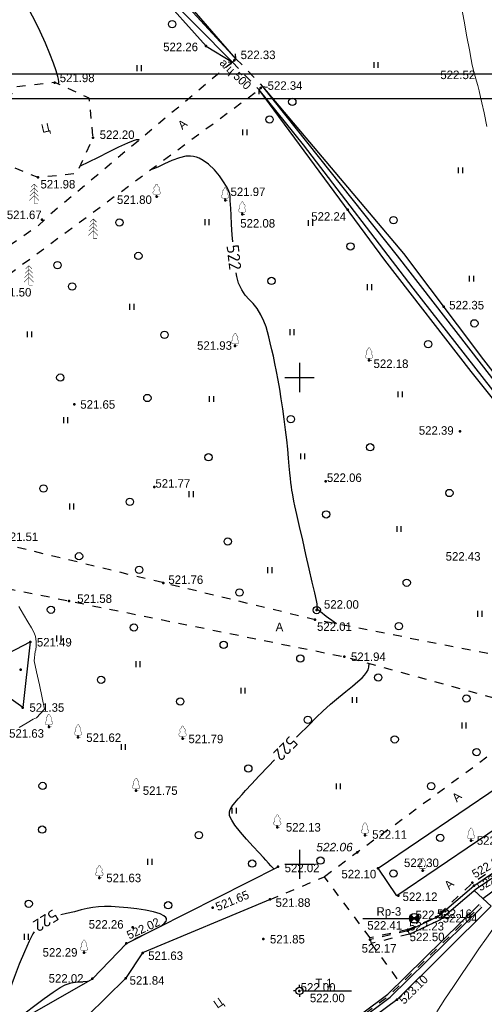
# Model space of a CAD drawing. Header units: millimetres. Extents: x 767170 to 66149698, y -983507 to 2493658.
# Tile 226 of 256: x 2938358 to 2986065, y -574115 to -472994. Entities that reach past the tile are written whole.
import ezdxf

# ---------------------------------------------------------------- set-up
doc = ezdxf.new("R2010")
doc.units = ezdxf.units.MM
doc.linetypes.add('Д_ТРОТ_ТРУБА', pattern=[3, 1.5, -1.5])
doc.linetypes.add('ДОРОГИ_СТРОЯЩ', pattern=[9, 8, -1])
for name, color, linetype in [('(001) Сетка', 92, 'Continuous'), ('(003) Пункты', 7, 'Continuous'), ('(004) Точки рельефа', 7, 'Continuous'), ('(004a) Точки рельефа (отк.)', 7, 'Continuous'), ('(007) Здания', 7, 'Continuous'), ('(017) Канализация', 33, 'KANALIS_K_1'), ('(022) Возд. Линии', 7, 'Continuous'), ('(025) Дорога', 7, 'Continuous'), ('(027) Гидрография', 7, 'Continuous'), ('(028) Гидротехн.', 7, 'Continuous'), ('(031) Горизонтали', 42, 'Continuous'), ('(035) Откосы', 7, 'Continuous'), ('(036) Растительность', 7, 'Continuous'), ('(038) Деревья', 7, 'Continuous'), ('C-TOPO-MAJR', 9, 'Continuous')]:
    doc.layers.add(name, color=color, linetype=linetype)
doc.layers.add('(032) Горизонтали утолщенные', color=32, linetype='Continuous', lineweight=30)
doc.styles.add('BM-431', font='txt')
doc.styles.add('D-431', font='txt')
doc.styles.add('S', font='txtwr', dxfattribs={"oblique": 15})
doc.styles.get("Standard").update_dxf_attribs({"font": 'isocpeui.ttf'})
doc.styles.add('СПДС', font='isocpeur.ttf')
doc.linetypes.add('KANALIS_K_1', pattern='A,1,[">",Standard,S=1.8,R=0,X=-0.9,Y=-0.9],3,-1,["К",Standard,S=1.8,R=0,X=-0.9,Y=-0.9],-1,10', length=16)
doc.linetypes.add('ОТКОСЫ_НЕУКР', pattern='A,0.5,["|",Standard,S=1.2,R=0,X=0,Y=-1.2],1,["|",Standard,S=0.5,R=0,X=0,Y=-0.5],0.5', length=2)
doc.linetypes.add('ОТКОСЫ_НЕУКР1', pattern='A,0.5,["|",Standard,S=-1.2,R=0,X=0,Y=1.2],1,["|",Standard,S=-0.5,R=0,X=0,Y=0.5],0.5', length=2)
doc.linetypes.add('ОТКОСЫ_УКРЕП', pattern='A,0.5,["|",Standard,S=1.2,R=0,X=0,Y=-1.2],0.8,[".",Standard,S=1,R=0.1,X=0.1,Y=-1.2],0.1,["|",Standard,S=0.5,R=0,X=0,Y=-0.5],0', length=1.4)
doc.linetypes.add('ПОДПОРНАЯ СТЕНКА', pattern='A,2,["V",Standard,S=1.2,R=0,X=0,Y=-1.2],0.2,["V",Standard,S=0.8,R=0,X=0,Y=-0.8],0.25,["V",Standard,S=0.3,R=0,X=0,Y=-0.3],0.25', length=2.7)

# ---------------------------------------------------------------- blocks, each defined once
blk = doc.blocks.new('d')
at = {"layer": '(038) Деревья'}
blk.add_ellipse((0, 0), major_axis=(0.265, 0.265), ratio=1, start_param=5.497787, end_param=11.780972, dxfattribs=at)
blk = doc.blocks.new('ell')
at = {"const_width": 0.05}
for points in [[(0, 2), (-0.33, 1.67)], [(0, 0), (0, 2)], [(0, 2), (0.33, 1.67)], [(0, 1.2), (-0.44, 0.76)], [(0, 1.6), (-0.39, 1.21)], [(0, 1.6), (0.39, 1.21)], [(0, 1.2), (0.44, 0.76)], [(0, 0.8), (-0.5, 0.3)], [(0, 0.8), (0.5, 0.3)], [(0, 0), (0.38, 0)]]:
    blk.add_lwpolyline(points, dxfattribs=at)
blk = doc.blocks.new('I04010')
for p, q in [((-0.412273, 0.007146), (-0.412273, 1.207146)), ((0.387727, 1.207146), (0.387727, 0.007146))]:
    blk.add_line(p, q)
blk = doc.blocks.new('Setka')
at = {"layer": '(001) Сетка'}
for p, q in [((0, 1.5), (0, -1.5)), ((-1.5, 0), (1.5, 0))]:
    blk.add_line(p, q, dxfattribs=at)
blk = doc.blocks.new('karagach-flat-19-flat-1')
at = {"layer": '(038) Деревья', "const_width": 0.0375}
for points in [[(-0.21, 1.01, 0.430853), (-0.26, 0.75, 0.548276)], [(-0.21, 1.01, 0.181567), (-0.12, 1.16, 0.303004)], [(0, 1.31, 0.246034), (-0.12, 1.16, 0.489079)], [(0, 1.31, -0.246034), (0.12, 1.16, -0.489079)], [(0.21, 1.01, -0.181567), (0.12, 1.16, -0.303004)], [(0.21, 1.01, -0.430853), (0.26, 0.75, -0.548276)], [(-0.31, 0.56, 0.626949), (-0.22, 0.21, 0.702465)], [(-0.31, 0.56, 0.383603), (-0.26, 0.75, 0.352912)], [(0.31, 0.56, -0.626949), (0.22, 0.21, -0.702465)], [(0.31, 0.56, -0.383603), (0.26, 0.75, -0.352912)]]:
    blk.add_lwpolyline(points, format="xyb", dxfattribs=at)
for points in [[(0, 0.21), (-0.22, 0.21)], [(0, 0), (0, 0.21)], [(0, 0.21), (0.22, 0.21)], [(0, 0), (0.28, 0)]]:
    blk.add_lwpolyline(points, dxfattribs=at)
at = {"layer": '(038) Деревья'}
blk.add_lwpolyline([(0, 0), (0, 0.21)], dxfattribs=at)
blk = doc.blocks.new('karagach-flat-9-flat-1-flat-1')
at = {"layer": '(038) Деревья', "const_width": 0.0375}
for points in [[(-0.21, 1.01, 0.430853), (-0.26, 0.75, 0.548276)], [(-0.21, 1.01, 0.181567), (-0.12, 1.16, 0.303004)], [(0, 1.31, 0.246034), (-0.12, 1.16, 0.489079)], [(0, 1.31, -0.246034), (0.12, 1.16, -0.489079)], [(0.21, 1.01, -0.181567), (0.12, 1.16, -0.303004)], [(0.21, 1.01, -0.430853), (0.26, 0.75, -0.548276)], [(-0.31, 0.56, 0.626949), (-0.22, 0.21, 0.702465)], [(-0.31, 0.56, 0.383603), (-0.26, 0.75, 0.352912)], [(0.31, 0.56, -0.626949), (0.22, 0.21, -0.702465)], [(0.31, 0.56, -0.383603), (0.26, 0.75, -0.352912)]]:
    blk.add_lwpolyline(points, format="xyb", dxfattribs=at)
for points in [[(0, 0.21), (-0.22, 0.21)], [(0, 0), (0, 0.21)], [(0, 0.21), (0.22, 0.21)], [(0, 0), (0.28, 0)]]:
    blk.add_lwpolyline(points, dxfattribs=at)
at = {"layer": '(038) Деревья'}
blk.add_lwpolyline([(0, 0), (0, 0.21)], dxfattribs=at)
blk = doc.blocks.new('ell-flat-19-flat-1')
at = {"layer": '(038) Деревья', "const_width": 0.05}
for points in [[(0, 2), (-0.33, 1.67)], [(0, 0), (0, 2)], [(0, 2), (0.33, 1.67)], [(0, 1.2), (-0.44, 0.76)], [(0, 1.6), (-0.39, 1.21)], [(0, 1.6), (0.39, 1.21)], [(0, 1.2), (0.44, 0.76)], [(0, 0.8), (-0.5, 0.3)], [(0, 0.8), (0.5, 0.3)], [(0, 0), (0.38, 0)]]:
    blk.add_lwpolyline(points, dxfattribs=at)
blk = doc.blocks.new('karagach-flat-8-flat-1')
at = {"layer": '(038) Деревья', "const_width": 0.0375}
for points in [[(-0.21, 1.01, 0.430853), (-0.26, 0.75, 0.548276)], [(-0.21, 1.01, 0.181567), (-0.12, 1.16, 0.303004)], [(0, 1.31, 0.246034), (-0.12, 1.16, 0.489079)], [(0, 1.31, -0.246034), (0.12, 1.16, -0.489079)], [(0.21, 1.01, -0.181567), (0.12, 1.16, -0.303004)], [(0.21, 1.01, -0.430853), (0.26, 0.75, -0.548276)], [(-0.31, 0.56, 0.626949), (-0.22, 0.21, 0.702465)], [(-0.31, 0.56, 0.383603), (-0.26, 0.75, 0.352912)], [(0.31, 0.56, -0.626949), (0.22, 0.21, -0.702465)], [(0.31, 0.56, -0.383603), (0.26, 0.75, -0.352912)]]:
    blk.add_lwpolyline(points, format="xyb", dxfattribs=at)
for points in [[(0, 0.21), (-0.22, 0.21)], [(0, 0), (0, 0.21)], [(0, 0.21), (0.22, 0.21)], [(0, 0), (0.28, 0)]]:
    blk.add_lwpolyline(points, dxfattribs=at)
at = {"layer": '(038) Деревья'}
blk.add_lwpolyline([(0, 0), (0, 0.21)], dxfattribs=at)
blk = doc.blocks.new('karagach-flat-7-flat-1')
at = {"layer": '(038) Деревья', "const_width": 0.0375}
for points in [[(-0.21, 1.01, 0.430853), (-0.26, 0.75, 0.548276)], [(-0.21, 1.01, 0.181567), (-0.12, 1.16, 0.303004)], [(0, 1.31, 0.246034), (-0.12, 1.16, 0.489079)], [(0, 1.31, -0.246034), (0.12, 1.16, -0.489079)], [(0.21, 1.01, -0.181567), (0.12, 1.16, -0.303004)], [(0.21, 1.01, -0.430853), (0.26, 0.75, -0.548276)], [(-0.31, 0.56, 0.626949), (-0.22, 0.21, 0.702465)], [(-0.31, 0.56, 0.383603), (-0.26, 0.75, 0.352912)], [(0.31, 0.56, -0.626949), (0.22, 0.21, -0.702465)], [(0.31, 0.56, -0.383603), (0.26, 0.75, -0.352912)]]:
    blk.add_lwpolyline(points, format="xyb", dxfattribs=at)
for points in [[(0, 0.21), (-0.22, 0.21)], [(0, 0), (0, 0.21)], [(0, 0.21), (0.22, 0.21)], [(0, 0), (0.28, 0)]]:
    blk.add_lwpolyline(points, dxfattribs=at)
at = {"layer": '(038) Деревья'}
blk.add_lwpolyline([(0, 0), (0, 0.21)], dxfattribs=at)
blk = doc.blocks.new('karagach-flat-6-flat-1')
at = {"layer": '(038) Деревья', "const_width": 0.0375}
for points in [[(-0.21, 1.01, 0.430853), (-0.26, 0.75, 0.548276)], [(-0.21, 1.01, 0.181567), (-0.12, 1.16, 0.303004)], [(0, 1.31, 0.246034), (-0.12, 1.16, 0.489079)], [(0, 1.31, -0.246034), (0.12, 1.16, -0.489079)], [(0.21, 1.01, -0.181567), (0.12, 1.16, -0.303004)], [(0.21, 1.01, -0.430853), (0.26, 0.75, -0.548276)], [(-0.31, 0.56, 0.626949), (-0.22, 0.21, 0.702465)], [(-0.31, 0.56, 0.383603), (-0.26, 0.75, 0.352912)], [(0.31, 0.56, -0.626949), (0.22, 0.21, -0.702465)], [(0.31, 0.56, -0.383603), (0.26, 0.75, -0.352912)]]:
    blk.add_lwpolyline(points, format="xyb", dxfattribs=at)
for points in [[(0, 0.21), (-0.22, 0.21)], [(0, 0), (0, 0.21)], [(0, 0.21), (0.22, 0.21)], [(0, 0), (0.28, 0)]]:
    blk.add_lwpolyline(points, dxfattribs=at)
at = {"layer": '(038) Деревья'}
blk.add_lwpolyline([(0, 0), (0, 0.21)], dxfattribs=at)
blk = doc.blocks.new('karagach-flat-25-flat-1')
at = {"layer": '(038) Деревья', "const_width": 0.0375}
for points in [[(-0.21, 1.01, 0.430853), (-0.26, 0.75, 0.548276)], [(-0.21, 1.01, 0.181567), (-0.12, 1.16, 0.303004)], [(0, 1.31, 0.246034), (-0.12, 1.16, 0.489079)], [(0, 1.31, -0.246034), (0.12, 1.16, -0.489079)], [(0.21, 1.01, -0.181567), (0.12, 1.16, -0.303004)], [(0.21, 1.01, -0.430853), (0.26, 0.75, -0.548276)], [(-0.31, 0.56, 0.626949), (-0.22, 0.21, 0.702465)], [(-0.31, 0.56, 0.383603), (-0.26, 0.75, 0.352912)], [(0.31, 0.56, -0.626949), (0.22, 0.21, -0.702465)], [(0.31, 0.56, -0.383603), (0.26, 0.75, -0.352912)]]:
    blk.add_lwpolyline(points, format="xyb", dxfattribs=at)
for points in [[(0, 0.21), (-0.22, 0.21)], [(0, 0), (0, 0.21)], [(0, 0.21), (0.22, 0.21)], [(0, 0), (0.28, 0)]]:
    blk.add_lwpolyline(points, dxfattribs=at)
at = {"layer": '(038) Деревья'}
blk.add_lwpolyline([(0, 0), (0, 0.21)], dxfattribs=at)
blk = doc.blocks.new('karagach-flat-24-flat-1')
at = {"layer": '(038) Деревья', "const_width": 0.0375}
for points in [[(-0.21, 1.01, 0.430853), (-0.26, 0.75, 0.548276)], [(-0.21, 1.01, 0.181567), (-0.12, 1.16, 0.303004)], [(0, 1.31, 0.246034), (-0.12, 1.16, 0.489079)], [(0, 1.31, -0.246034), (0.12, 1.16, -0.489079)], [(0.21, 1.01, -0.181567), (0.12, 1.16, -0.303004)], [(0.21, 1.01, -0.430853), (0.26, 0.75, -0.548276)], [(-0.31, 0.56, 0.626949), (-0.22, 0.21, 0.702465)], [(-0.31, 0.56, 0.383603), (-0.26, 0.75, 0.352912)], [(0.31, 0.56, -0.626949), (0.22, 0.21, -0.702465)], [(0.31, 0.56, -0.383603), (0.26, 0.75, -0.352912)]]:
    blk.add_lwpolyline(points, format="xyb", dxfattribs=at)
for points in [[(0, 0.21), (-0.22, 0.21)], [(0, 0), (0, 0.21)], [(0, 0.21), (0.22, 0.21)], [(0, 0), (0.28, 0)]]:
    blk.add_lwpolyline(points, dxfattribs=at)
at = {"layer": '(038) Деревья'}
blk.add_lwpolyline([(0, 0), (0, 0.21)], dxfattribs=at)
blk = doc.blocks.new('karagach-flat-23-flat-1')
at = {"layer": '(038) Деревья', "const_width": 0.0375}
for points in [[(-0.21, 1.01, 0.430853), (-0.26, 0.75, 0.548276)], [(-0.21, 1.01, 0.181567), (-0.12, 1.16, 0.303004)], [(0, 1.31, 0.246034), (-0.12, 1.16, 0.489079)], [(0, 1.31, -0.246034), (0.12, 1.16, -0.489079)], [(0.21, 1.01, -0.181567), (0.12, 1.16, -0.303004)], [(0.21, 1.01, -0.430853), (0.26, 0.75, -0.548276)], [(-0.31, 0.56, 0.626949), (-0.22, 0.21, 0.702465)], [(-0.31, 0.56, 0.383603), (-0.26, 0.75, 0.352912)], [(0.31, 0.56, -0.626949), (0.22, 0.21, -0.702465)], [(0.31, 0.56, -0.383603), (0.26, 0.75, -0.352912)]]:
    blk.add_lwpolyline(points, format="xyb", dxfattribs=at)
for points in [[(0, 0.21), (-0.22, 0.21)], [(0, 0), (0, 0.21)], [(0, 0.21), (0.22, 0.21)], [(0, 0), (0.28, 0)]]:
    blk.add_lwpolyline(points, dxfattribs=at)
at = {"layer": '(038) Деревья'}
blk.add_lwpolyline([(0, 0), (0, 0.21)], dxfattribs=at)
blk = doc.blocks.new('karagach-flat-22-flat-1')
at = {"layer": '(038) Деревья', "const_width": 0.0375}
for points in [[(-0.21, 1.01, 0.430853), (-0.26, 0.75, 0.548276)], [(-0.21, 1.01, 0.181567), (-0.12, 1.16, 0.303004)], [(0, 1.31, 0.246034), (-0.12, 1.16, 0.489079)], [(0, 1.31, -0.246034), (0.12, 1.16, -0.489079)], [(0.21, 1.01, -0.181567), (0.12, 1.16, -0.303004)], [(0.21, 1.01, -0.430853), (0.26, 0.75, -0.548276)], [(-0.31, 0.56, 0.626949), (-0.22, 0.21, 0.702465)], [(-0.31, 0.56, 0.383603), (-0.26, 0.75, 0.352912)], [(0.31, 0.56, -0.626949), (0.22, 0.21, -0.702465)], [(0.31, 0.56, -0.383603), (0.26, 0.75, -0.352912)]]:
    blk.add_lwpolyline(points, format="xyb", dxfattribs=at)
for points in [[(0, 0.21), (-0.22, 0.21)], [(0, 0), (0, 0.21)], [(0, 0.21), (0.22, 0.21)], [(0, 0), (0.28, 0)]]:
    blk.add_lwpolyline(points, dxfattribs=at)
at = {"layer": '(038) Деревья'}
blk.add_lwpolyline([(0, 0), (0, 0.21)], dxfattribs=at)
blk = doc.blocks.new('karagach-flat-32')
at = {"layer": '(038) Деревья', "const_width": 0.0375}
for points in [[(-0.21, 1.01, 0.430853), (-0.26, 0.75, 0.548276)], [(-0.21, 1.01, 0.181567), (-0.12, 1.16, 0.303004)], [(0, 1.31, 0.246034), (-0.12, 1.16, 0.489079)], [(0, 1.31, -0.246034), (0.12, 1.16, -0.489079)], [(0.21, 1.01, -0.181567), (0.12, 1.16, -0.303004)], [(0.21, 1.01, -0.430853), (0.26, 0.75, -0.548276)], [(-0.31, 0.56, 0.626949), (-0.22, 0.21, 0.702465)], [(-0.31, 0.56, 0.383603), (-0.26, 0.75, 0.352912)], [(0.31, 0.56, -0.626949), (0.22, 0.21, -0.702465)], [(0.31, 0.56, -0.383603), (0.26, 0.75, -0.352912)]]:
    blk.add_lwpolyline(points, format="xyb", dxfattribs=at)
for points in [[(0, 0.21), (-0.22, 0.21)], [(0, 0), (0, 0.21)], [(0, 0.21), (0.22, 0.21)], [(0, 0), (0.28, 0)]]:
    blk.add_lwpolyline(points, dxfattribs=at)
at = {"layer": '(038) Деревья'}
blk.add_lwpolyline([(0, 0), (0, 0.21)], dxfattribs=at)
blk = doc.blocks.new('karagach-flat-34')
at = {"layer": '(038) Деревья', "const_width": 0.0375}
for points in [[(-0.21, 1.01, 0.430853), (-0.26, 0.75, 0.548276)], [(-0.21, 1.01, 0.181567), (-0.12, 1.16, 0.303004)], [(0, 1.31, 0.246034), (-0.12, 1.16, 0.489079)], [(0, 1.31, -0.246034), (0.12, 1.16, -0.489079)], [(0.21, 1.01, -0.181567), (0.12, 1.16, -0.303004)], [(0.21, 1.01, -0.430853), (0.26, 0.75, -0.548276)], [(-0.31, 0.56, 0.626949), (-0.22, 0.21, 0.702465)], [(-0.31, 0.56, 0.383603), (-0.26, 0.75, 0.352912)], [(0.31, 0.56, -0.626949), (0.22, 0.21, -0.702465)], [(0.31, 0.56, -0.383603), (0.26, 0.75, -0.352912)]]:
    blk.add_lwpolyline(points, format="xyb", dxfattribs=at)
for points in [[(0, 0.21), (-0.22, 0.21)], [(0, 0), (0, 0.21)], [(0, 0.21), (0.22, 0.21)], [(0, 0), (0.28, 0)]]:
    blk.add_lwpolyline(points, dxfattribs=at)
at = {"layer": '(038) Деревья'}
blk.add_lwpolyline([(0, 0), (0, 0.21)], dxfattribs=at)
blk = doc.blocks.new('karagach-flat-36')
at = {"layer": '(038) Деревья', "const_width": 0.0375}
for points in [[(-0.21, 1.01, 0.430853), (-0.26, 0.75, 0.548276)], [(-0.21, 1.01, 0.181567), (-0.12, 1.16, 0.303004)], [(0, 1.31, 0.246034), (-0.12, 1.16, 0.489079)], [(0, 1.31, -0.246034), (0.12, 1.16, -0.489079)], [(0.21, 1.01, -0.181567), (0.12, 1.16, -0.303004)], [(0.21, 1.01, -0.430853), (0.26, 0.75, -0.548276)], [(-0.31, 0.56, 0.626949), (-0.22, 0.21, 0.702465)], [(-0.31, 0.56, 0.383603), (-0.26, 0.75, 0.352912)], [(0.31, 0.56, -0.626949), (0.22, 0.21, -0.702465)], [(0.31, 0.56, -0.383603), (0.26, 0.75, -0.352912)]]:
    blk.add_lwpolyline(points, format="xyb", dxfattribs=at)
for points in [[(0, 0.21), (-0.22, 0.21)], [(0, 0), (0, 0.21)], [(0, 0.21), (0.22, 0.21)], [(0, 0), (0.28, 0)]]:
    blk.add_lwpolyline(points, dxfattribs=at)
at = {"layer": '(038) Деревья'}
blk.add_lwpolyline([(0, 0), (0, 0.21)], dxfattribs=at)
blk = doc.blocks.new('karagach-flat-37')
at = {"layer": '(038) Деревья', "const_width": 0.0375}
for points in [[(-0.21, 1.01, 0.430853), (-0.26, 0.75, 0.548276)], [(-0.21, 1.01, 0.181567), (-0.12, 1.16, 0.303004)], [(0, 1.31, 0.246034), (-0.12, 1.16, 0.489079)], [(0, 1.31, -0.246034), (0.12, 1.16, -0.489079)], [(0.21, 1.01, -0.181567), (0.12, 1.16, -0.303004)], [(0.21, 1.01, -0.430853), (0.26, 0.75, -0.548276)], [(-0.31, 0.56, 0.626949), (-0.22, 0.21, 0.702465)], [(-0.31, 0.56, 0.383603), (-0.26, 0.75, 0.352912)], [(0.31, 0.56, -0.626949), (0.22, 0.21, -0.702465)], [(0.31, 0.56, -0.383603), (0.26, 0.75, -0.352912)]]:
    blk.add_lwpolyline(points, format="xyb", dxfattribs=at)
for points in [[(0, 0.21), (-0.22, 0.21)], [(0, 0), (0, 0.21)], [(0, 0.21), (0.22, 0.21)], [(0, 0), (0.28, 0)]]:
    blk.add_lwpolyline(points, dxfattribs=at)
at = {"layer": '(038) Деревья'}
blk.add_lwpolyline([(0, 0), (0, 0.21)], dxfattribs=at)
blk = doc.blocks.new('karagach-flat-35-flat-1')
at = {"layer": '(038) Деревья', "const_width": 0.0375}
for points in [[(-0.21, 1.01, 0.430853), (-0.26, 0.75, 0.548276)], [(-0.21, 1.01, 0.181567), (-0.12, 1.16, 0.303004)], [(0, 1.31, 0.246034), (-0.12, 1.16, 0.489079)], [(0, 1.31, -0.246034), (0.12, 1.16, -0.489079)], [(0.21, 1.01, -0.181567), (0.12, 1.16, -0.303004)], [(0.21, 1.01, -0.430853), (0.26, 0.75, -0.548276)], [(-0.31, 0.56, 0.626949), (-0.22, 0.21, 0.702465)], [(-0.31, 0.56, 0.383603), (-0.26, 0.75, 0.352912)], [(0.31, 0.56, -0.626949), (0.22, 0.21, -0.702465)], [(0.31, 0.56, -0.383603), (0.26, 0.75, -0.352912)]]:
    blk.add_lwpolyline(points, format="xyb", dxfattribs=at)
for points in [[(0, 0.21), (-0.22, 0.21)], [(0, 0), (0, 0.21)], [(0, 0.21), (0.22, 0.21)], [(0, 0), (0.28, 0)]]:
    blk.add_lwpolyline(points, dxfattribs=at)
at = {"layer": '(038) Деревья'}
blk.add_lwpolyline([(0, 0), (0, 0.21)], dxfattribs=at)
blk = doc.blocks.new('karagach-flat-33-flat-1')
at = {"layer": '(038) Деревья', "const_width": 0.0375}
for points in [[(-0.21, 1.01, 0.430853), (-0.26, 0.75, 0.548276)], [(-0.21, 1.01, 0.181567), (-0.12, 1.16, 0.303004)], [(0, 1.31, 0.246034), (-0.12, 1.16, 0.489079)], [(0, 1.31, -0.246034), (0.12, 1.16, -0.489079)], [(0.21, 1.01, -0.181567), (0.12, 1.16, -0.303004)], [(0.21, 1.01, -0.430853), (0.26, 0.75, -0.548276)], [(-0.31, 0.56, 0.626949), (-0.22, 0.21, 0.702465)], [(-0.31, 0.56, 0.383603), (-0.26, 0.75, 0.352912)], [(0.31, 0.56, -0.626949), (0.22, 0.21, -0.702465)], [(0.31, 0.56, -0.383603), (0.26, 0.75, -0.352912)]]:
    blk.add_lwpolyline(points, format="xyb", dxfattribs=at)
for points in [[(0, 0.21), (-0.22, 0.21)], [(0, 0), (0, 0.21)], [(0, 0.21), (0.22, 0.21)], [(0, 0), (0.28, 0)]]:
    blk.add_lwpolyline(points, dxfattribs=at)
at = {"layer": '(038) Деревья'}
blk.add_lwpolyline([(0, 0), (0, 0.21)], dxfattribs=at)
blk = doc.blocks.new('I00110-flat-2-flat-1-flat-1')
h = blk.add_hatch(color=7)
edge = h.paths.add_edge_path()
edge.add_line((0, 0), (0.35, -0.35))
edge.add_arc((0, 0), 0.5, 315, 405)
edge.add_line((0.35, 0.35), (0, 0))
edge = h.paths.add_edge_path()
edge.add_line((0, 0), (-0.35, 0.35))
edge.add_arc((0, 0), 0.5, 135, 225)
edge.add_line((-0.35, -0.35), (0, 0))
at = {"layer": '(003) Пункты'}
blk.add_circle((0, 0), 0.5, dxfattribs=at)
at = {"color": 7}
for points in [[(0, 0), (-0.35, 0.35, 0.414214), (-0.35, -0.35)], [(0, 0), (0.35, -0.35, 0.414214), (0.35, 0.35)]]:
    blk.add_lwpolyline(points, format="xyb", close=True, dxfattribs=at)
blk.add_lwpolyline([(0.01, 0), (0.01, 0)], dxfattribs=at)
at = {"color": 4, "linetype": 'Continuous', "style": 'S', "oblique": 15}
blk.add_attdef('G', (0.69, 0.11), '', height=1, dxfattribs=at)
at = {"color": 4, "style": 'S', "oblique": 15}
blk.add_attdef('Z', (0.74, -1.15), '', height=1, dxfattribs=at)
blk = doc.blocks.new('I00050-flat-2-flat-1-flat-1')
at = {"layer": '(003) Пункты'}
for p, q in [((0, 0.37), (0, 0.62)), ((0, -0.01), (0, 0.01)), ((-0.38, -0.01), (-0.62, -0.01)), ((0, -0.38), (0, -0.63)), ((0.38, -0.01), (0.62, -0.01))]:
    blk.add_line(p, q, dxfattribs=at)
blk.add_circle((0, -0.01), 0.375, dxfattribs=at)
at = {"layer": '(003) Пункты', "style": 'S', "oblique": 15}
blk.add_attdef('N', (-1.9, -0.34), '', height=1, dxfattribs=at)
at = {"color": 4, "style": 'S', "oblique": 15}
for tag, p in [('C', (0.72, 0.09)), ('Z', (0.79, -1.11))]:
    blk.add_attdef(tag, p, '', height=1, dxfattribs=at)
blk = doc.blocks.new('A$C05d28b1e')
at = {"layer": '(003) Пункты', "ltscale": 600}
for p, q in [((40852, 32273), (45634, 32273)), ((34960, 24823), (39696, 24823))]:
    blk.add_line(p, q, dxfattribs=at)
at = {"layer": '(004) Точки рельефа', "color": 7, "linetype": 'ByBlock', "lineweight": -2}
for p in [(24742, 121859), (27639, 120395), (9214, 118111), (30365, 117553), (13146, 112453), (7482, 108383), (19669, 106385), (26709, 106027), (28463, 104582), (39289, 105052), (7886, 104032), (49134, 95097), (27732, 91074), (41491, 89588), (11225, 85074), (50833, 82282), (37029, 77177), (19418, 76587), (20362, 66729), (10685, 64874), (36108, 63942), (35933, 62943), (6700, 60670), (38937, 59146), (5723, 57828), (5917, 53926), (8607, 51946), (11606, 50880), (22334, 50739), (17560, 45378), (32063, 41634), (41067, 40811), (51959, 40256), (40293, 39065), (32147, 37578), (42404, 37430), (13790, 36426), (46992, 37170), (52105, 35930), (52248, 35626), (44490, 34600), (31313, 34229), (25416, 33360), (48536, 32456), (46132, 32279), (45452, 31001), (16560, 29702), (30624, 30144), (41591, 30099), (12219, 28764), (18232, 28730), (13070, 26067), (16486, 26110), (34335, 24831), (44345, 23912)]:
    blk.add_point(p, dxfattribs=at)
at = {"layer": '(004a) Точки рельефа (отк.)', "color": 7, "linetype": 'ByBlock', "lineweight": -2}
for p in [(48342, 32399), (17216, 31349), (45473, 31118)]:
    blk.add_point(p, dxfattribs=at)
at = {"layer": '(007) Здания', "linetype": 'Д_ТРОТ_ТРУБА', "ltscale": 600}
for points in [[(45452, 31001), (41591, 30099)], [(45623, 30639), (41682, 29709)], [(41591, 30099), (41683, 29710)]]:
    blk.add_lwpolyline(points, dxfattribs=at)
at = {"layer": '(025) Дорога', "linetype": 'Д_ТРОТ_ТРУБА', "ltscale": 600, "flags": 128}
for points in [[(96975, 76152), (91663, 70018), (77743, 60511), (77407, 60141), (71543, 56980), (67628, 56398), (63649, 57538), (35933, 62943), (-1136, 71955), (-2270, 72968), (-11178, 84489), (-11295, 84899), (-11231, 85387), (2620, 97018), (30185, 117380)], [(3336, 113910), (3854, 109888), (7482, 108383), (11477, 108791), (13146, 112453), (12756, 116514), (9214, 118111), (5112, 117638), (3336, 113910)], [(45473, 31118), (48342, 32399), (52105, 35930), (62803, 42892)], [(31313, 34229), (36909, 36534)], [(41591, 30273), (36909, 36534)], [(45473, 31118), (41554, 30265)], [(41683, 29710), (44627, 25696)]]:
    blk.add_lwpolyline(points, dxfattribs=at)
at = {"layer": '(025) Дорога', "ltscale": 600}
blk.add_lwpolyline([(42404, 37430), (58981, 48671), (60910, 45827), (44333, 34586)], close=True, dxfattribs=at)
at = {"layer": '(027) Гидрография', "color": 3, "ltscale": 600}
for points in [[(27819, 120568), (20596, 128411), (-20516, 157669), (-32739, 175082)], [(-33072, 174860), (-20984, 157389), (19936, 127856), (27459, 120222)], [(77407, 60141), (75517, 67269), (75191, 67595), (74497, 67553), (71085, 67532), (62130, 76350), (46008, 97015), (34748, 111736), (30185, 117380)], [(30545, 117726), (44356, 100325), (54063, 87824), (62828, 76792), (72012, 68319), (72714, 68122), (73131, 68177), (87601, 79281)], [(53151, 34325), (56587, 36865), (60759, 39877), (62323, 40927), (65453, 43121), (67621, 44421), (69470, 45157), (74372, 47777), (77130, 49202), (78859, 49935), (80487, 50864), (81003, 51128)]]:
    blk.add_lwpolyline(points, dxfattribs=at)
at = {"layer": '(028) Гидротехн.', "linetype": 'Д_ТРОТ_ТРУБА', "ltscale": 600}
for points in [[(27003, 120252), (27459, 120222), (27819, 120568), (27770, 121073)], [(27819, 120568), (30545, 117726)], [(27459, 120222), (30185, 117380)], [(30195, 116923), (30185, 117380), (30545, 117726), (31048, 117656)]]:
    blk.add_lwpolyline(points, dxfattribs=at)
at = {"layer": '(028) Гидротехн.', "ltscale": 600}
for points in [[(18749, 7396), (24490, 11379), (29877, 14402), (43402, 24495), (52791, 33697)], [(18977, 7068), (24703, 11039), (30096, 14066), (43663, 24191), (53071, 33411)]]:
    blk.add_lwpolyline(points, dxfattribs=at)
at = {"layer": '(028) Гидротехн.', "color": 3, "linetype": 'Д_ТРОТ_ТРУБА', "ltscale": 600, "flags": 128}
blk.add_lwpolyline([(18863, 7232), (24596, 11209), (29987, 14234), (43533, 24343), (52931, 33554)], dxfattribs=at)
at = {"layer": '(031) Горизонтали', "color": 42, "linetype": 'Continuous', "lineweight": 0, "ltscale": 600}
for points in [[(53583, 113616), (53289, 115003), (53069, 116029), (52941, 116616), (52783, 117270), (52639, 117798), (52501, 118263), (52366, 118729), (52228, 119258), (52081, 119914), (51968, 120486), (51781, 121473), (51533, 122806), (51239, 124418), (50915, 126240)], [(48448, 22672), (49265, 23961), (50139, 25294), (51036, 26630), (51925, 27928), (52771, 29146), (53543, 30242), (54209, 31177), (54734, 31908), (55087, 32395), (55234, 32595), (55363, 32743), (55478, 32860), (55541, 32933), (55568, 33032), (55599, 33127), (55819, 33284), (56406, 33689), (56687, 33881)]]:
    blk.add_lwpolyline(points, dxfattribs=at)
at = {"layer": '(032) Горизонтали утолщенные', "color": 32, "linetype": 'Continuous', "lineweight": 30, "ltscale": 600}
for points in [[(9589, 117942), (9589, 117944), (9627, 118180), (9609, 118467), (9533, 118742), (9349, 119303), (9068, 120096), (8696, 121070), (8244, 122173), (7720, 123354), (7132, 124560), (6490, 125740), (5802, 126842), (5056, 127860)], [(17880, 112212), (17870, 112216), (17792, 112238), (17735, 112245), (17579, 112228), (17251, 112133), (16666, 111898), (15759, 111475), (14734, 110964), (13676, 110426), (12671, 109922), (11808, 109517)], [(17343, 30098), (17633, 30273), (18019, 30463), (18390, 30627)], [(4145, 20964), (4486, 21256), (5243, 21868), (6157, 22582), (7148, 23334), (8135, 24062), (9038, 24701), (9776, 25188), (10270, 25461), (10911, 25660), (11549, 25763), (12126, 25804), (12578, 25820), (12650, 25827)]]:
    blk.add_lwpolyline(points, dxfattribs=at)
at = {"layer": '(035) Откосы', "ltscale": 600, "flags": 128}
for points in [[(45452, 31001), (48536, 32456), (52248, 35626), (62853, 42816)], [(45452, 31001), (45623, 30639)]]:
    blk.add_lwpolyline(points, dxfattribs=at)
at = {"layer": '(035) Откосы', "linetype": 'ПОДПОРНАЯ СТЕНКА', "ltscale": 600, "flags": 128}
for points in [[(45623, 30639), (48755, 32117), (52491, 35307), (63077, 42484)], [(52273, 35121), (54029, 33528), (44345, 23912), (30550, 13678), (19304, 6618), (18092, 8284)]]:
    blk.add_lwpolyline(points, dxfattribs=at)
at = {"linetype": 'ОТКОСЫ_НЕУКР1', "ltscale": 600}
for points in [[(27819, 120568), (20868, 128604), (-20197, 157827), (-32113, 175279)], [(-33445, 174611), (-21276, 157105), (19660, 127559), (24742, 121859), (27459, 120222)]]:
    blk.add_lwpolyline(points, dxfattribs=at)
at = {"linetype": 'ОТКОСЫ_НЕУКР', "ltscale": 600}
for points in [[(77407, 60141), (74930, 66941), (73521, 66974), (70766, 66898), (61921, 75981), (51963, 88436), (43116, 99871), (30183, 117379)], [(30545, 117726), (45018, 100546), (53249, 89648), (63078, 76972), (72426, 68683), (72934, 68458), (76942, 71664), (87202, 79822)]]:
    blk.add_lwpolyline(points, dxfattribs=at)
at = {"linetype": 'ОТКОСЫ_УКРЕП', "ltscale": 600}
blk.add_lwpolyline([(771, 57612), (6700, 60670), (5917, 53926), (771, 57612)], dxfattribs=at)
at = {"layer": '(001) Сетка', "xscale": 1000, "yscale": 1000, "zscale": 1000}
for p in [(34335, 87831), (34335, 37831)]:
    blk.add_blockref('Setka', p, dxfattribs=at)
at = {"layer": '(022) Возд. Линии', "xscale": 1000, "yscale": 1000, "zscale": 1000}
for name, p in [('ell-flat-19-flat-1', (7094, 105692)), ('karagach-flat-7-flat-1', (19669, 106385)), ('karagach-flat-8-flat-1', (26709, 106027)), ('karagach-flat-6-flat-1', (28463, 104582)), ('karagach-flat-9-flat-1-flat-1', (27732, 91074)), ('karagach-flat-19-flat-1', (41491, 89588)), ('karagach-flat-37', (8607, 51946)), ('karagach-flat-36', (11606, 50880)), ('karagach-flat-32', (22334, 50739)), ('karagach-flat-34', (17560, 45378)), ('karagach-flat-25-flat-1', (32063, 41634)), ('karagach-flat-24-flat-1', (41067, 40811)), ('karagach-flat-22-flat-1', (51959, 40256)), ('karagach-flat-23-flat-1', (46992, 37170)), ('karagach-flat-33-flat-1', (13790, 36426)), ('I00110-flat-2-flat-1-flat-1', (46132, 32279)), ('karagach-flat-35-flat-1', (12219, 28764)), ('I00050-flat-2-flat-1-flat-1', (34335, 24831))]:
    blk.add_blockref(name, p, dxfattribs=at)
at = {"layer": '(036) Растительность', "linetype": 'Continuous', "xscale": 500, "yscale": 500, "zscale": 500}
for p in [(17878, 119290), (42202, 119618), (28722, 112697), (50884, 108802), (24852, 103475), (35485, 103392), (52019, 97668), (41524, 96802), (17132, 94779), (6614, 91961), (33578, 92168), (44693, 85791), (25311, 85316), (10333, 83138), (34669, 79427), (23224, 75537), (10949, 74264), (44559, 71959), (31299, 67725), (52861, 63241), (9633, 60724), (17765, 58077), (28546, 55359), (39983, 54400), (51241, 51788), (16253, 49572), (38334, 45540), (27645, 43041), (18981, 37782), (6296, 30069)]:
    blk.add_blockref('I04010', p, dxfattribs=at)
at = {"layer": '(038) Деревья', "linetype": 'Continuous', "xscale": 1000, "yscale": 1000, "zscale": 1000}
for name, p in [('d', (21260, 124110)), ('d', (33602, 116128)), ('d', (31272, 114315)), ('d', (43990, 103981)), ('ell', (13160, 102113)), ('d', (15844, 103747)), ('d', (39578, 101289)), ('d', (17794, 100311)), ('ell', (6551, 97314)), ('d', (9486, 99361)), ('d', (31471, 97738)), ('d', (11001, 97165)), ('d', (52300, 93385)), ('d', (20473, 92203)), ('d', (47558, 91249)), ('d', (9779, 87813)), ('d', (18718, 85718)), ('d', (33453, 83546)), ('d', (41605, 80655)), ('d', (25002, 79633)), ('d', (8058, 76429)), ('d', (49730, 75963)), ('d', (16915, 75048)), ('d', (37087, 73764)), ('d', (26973, 70987)), ('d', (11701, 69465)), ('d', (17884, 68065)), ('d', (45347, 66746)), ('d', (28176, 65737)), ('d', (8820, 63974)), ('d', (36108, 63942)), ('d', (17339, 62151)), ('d', (44541, 62286)), ('d', (26554, 60361)), ('d', (34426, 58970)), ('d', (13964, 56777)), ('d', (42430, 57007)), ('d', (22099, 54543)), ('d', (51476, 54850)), ('d', (35202, 52670)), ('d', (44115, 50656)), ('d', (52525, 49338)), ('d', (29086, 47666)), ('d', (7965, 45876)), ('d', (47869, 45854)), ('d', (7917, 41393)), ('d', (24003, 40813)), ('d', (48796, 40541)), ('d', (36496, 38205)), ('d', (29488, 37898)), ('d', (43982, 36887)), ('d', (6538, 33782)), ('d', (20860, 33622))]:
    blk.add_blockref(name, p, dxfattribs=at)
at = {"layer": '(003) Пункты', "style": 'D-431'}
for s, p in [('Rp-3', (42250, 32548)), ('522.41', (41302, 31114)), ('T-1', (35976, 25200)), ('522.00', (35410, 23665))]:
    blk.add_text(s, height=875, dxfattribs=at).set_placement(p)
at = {"layer": '(004) Точки рельефа', "linetype": 'ByBlock', "char_height": 875, "attachment_point": 4, "style": 'D-431'}
for s, insert in [('522.26', (20342, 121766)), ('522.33', (28300, 120955)), ('522.52', (48803, 118901)), ('521.98', (9721, 118589)), ('522.34', (31069, 117800)), ('522.20', (13824, 112753)), ('521.98', (7741, 107668)), ('521.97', (27259, 106890)), ('521.80', (15601, 106079)), ('521.67', (4289, 104524)), ('522.08', (28258, 103652)), ('522.24', (35547, 104355)), ('521.50', (3228, 96577)), ('522.35', (49714, 95247)), ('521.93', (23823, 91101)), ('522.18', (41946, 89229)), ('521.65', (11834, 85047)), ('522.39', (46591, 82376)), ('522.06', (37154, 77527)), ('521.77', (19543, 76937)), ('521.51', (3938, 71457)), ('522.43', (49351, 69444)), ('521.76', (20876, 67049)), ('521.58', (11509, 65102)), ('522.00', (36855, 64510)), ('522.01', (36141, 62232)), ('521.49', (7377, 60629)), ('521.94', (39624, 59138)), ('521.35', (6609, 53924)), ('521.63', (4524, 51261)), ('521.62', (12447, 50826)), ('521.79', (22937, 50700)), ('521.75', (18249, 45392)), ('522.13', (32946, 41622)), ('522.11', (41803, 40883)), ('522.39', (52549, 40267)), ('{\\fArial|b0|i1|c204|p32;522.06}', (36065, 39587)), ('522.30', (45074, 37976)), ('522.02', (32816, 37446)), ('521.63', (14499, 36420)), ('522.10', (38645, 36816)), ('521.88', (31884, 33892)), ('522.12', (44930, 34489)), ('522.64', (49042, 32283)), ('521.85', (31310, 30132)), ('522.50', (45651, 30366)), ('522.29', (7963, 28776)), ('522.17', (40725, 29189)), ('521.63', (18802, 28435)), ('522.02', (8585, 26103)), ('521.84', (16897, 25892))]:
    blk.add_mtext(s, dxfattribs=dict(at, insert=insert))
for s, insert, rotation in [('522.31', (52157, 36740), 30.67907), ('522.65', (52686, 35408), 31.02927), ('521.65', (25785, 33409), 22.35818), ('522.02', (16673, 30490), 24.69373), ('523.10', (44779, 23699), 44.96887)]:
    blk.add_mtext(s, dxfattribs=dict(at, insert=insert, rotation=rotation))
at = {"layer": '(004a) Точки рельефа (отк.)', "linetype": 'ByBlock', "char_height": 875, "attachment_point": 4, "style": 'D-431'}
for s, insert in [('522.13', (46257, 32629)), ('522.16', (48467, 32749)), ('522.26', (12697, 31651)), ('522.23', (45598, 31468)), ('522.00', (34460, 25181))]:
    blk.add_mtext(s, dxfattribs=dict(at, insert=insert))
at = {"layer": '(017) Канализация', "color": 0, "linetype": 'Continuous', "style": 'BM-431'}
blk.add_text('а/ц 500', height=875, rotation=315.65749, dxfattribs=at).set_placement((26062, 120051))
at = {"layer": '(025) Дорога', "linetype": 'ДОРОГИ_СТРОЯЩ', "style": 'BM-431'}
for s, rotation, p in [('Ц', 13.26027, (7943, 112932)), ('A', 40.20562, (22309, 113238)), ('A', 42.10669, (50492, 44171)), ('A', 43.65703, (49724, 35181)), ('Ц', 34.6976, (25908, 22986, -492))]:
    blk.add_text(s, height=875, rotation=rotation, dxfattribs=at).set_placement(p)
blk.add_text('A', height=875, dxfattribs=at).set_placement((31893, 61766))
at = {"layer": 'C-TOPO-MAJR', "color": 32, "linetype": 'Continuous', "lineweight": 30, "insert": (32909, 49723), "char_height": 1250, "width": 2398.75, "attachment_point": 5, "rotation": 225.7628, "style": 'СПДС', "bg_fill": 3, "box_fill_scale": 1.254, "bg_fill_color": 256, "bg_fill_true_color": 13158600, "bg_fill_transparency": 0}
blk.add_mtext('522', dxfattribs=at)
at = {"layer": '(032) Горизонтали утолщенные', "color": 32, "linetype": 'Continuous', "lineweight": 30, "ltscale": 600}
for points in [[(34041, 50877), (34280, 51121), (35250, 52096), (36089, 52928), (36745, 53561), (37536, 54280), (38329, 54960), (39085, 55584), (39768, 56138), (40342, 56608), (40769, 56979), (41013, 57237), (41226, 57542), (41377, 57809), (41468, 58091), (41500, 58441)], [(31701, 37353), (31602, 37456), (31406, 37670), (31164, 37940), (30900, 38245), (30638, 38529), (30170, 39024), (29571, 39667), (28911, 40395), (28267, 41146), (27709, 41856), (27376, 42352), (27216, 42662), (27161, 42830), (27151, 42902), (27148, 43007), (27162, 43203), (27229, 43467), (27393, 43782), (27691, 44152), (28058, 44544), (28458, 45008), (28804, 45411), (29403, 46064), (30201, 46912), (31142, 47898), (31784, 48563)]]:
    blk.add_lwpolyline(points, dxfattribs=at)
at = {"layer": 'C-TOPO-MAJR', "color": 32, "linetype": 'Continuous', "lineweight": 30, "char_height": 1250, "width": 2398.75, "attachment_point": 5, "style": 'СПДС', "bg_fill": 3, "box_fill_scale": 1.254, "bg_fill_color": 256, "bg_fill_true_color": 13158600, "bg_fill_transparency": 0}
for insert, rotation in [((27616, 100162), 276.77659), ((8294, 32045), 211.94394)]:
    blk.add_mtext('522', dxfattribs=dict(at, insert=insert, rotation=rotation))
at = {"layer": '(025) Дорога', "linetype": 'Д_ТРОТ_ТРУБА', "ltscale": 600, "flags": 128}
for points in [[(27459, 120222), (8937, 104733), (7549, 103433), (-2273, 96670), (-15702, 86137), (-17767, 85381), (-18644, 85674), (-40043, 104576), (-45955, 113584), (-51231, 109005), (-44895, 102103), (-42025, 99008), (-25117, 82841), (-25117, 81951), (-25407, 81084), (-32229, 76172), (-32639, 76060), (-33388, 76495), (-37188, 78427), (-42918, 74170), (-43534, 73566), (-56171, 68379), (-72915, 59805), (-96929, 47597), (-121278, 30068), (-138829, 14906), (-139804, 14024), (-138021, 12053), (-129914, 19516), (-105640, 36924), (-88825, 45949), (-78921, 50853), (-56719, 62542), (-42094, 71045), (-39916, 71829), (-37271, 72176), (-35503, 71928), (-34406, 71614), (-29497, 64248), (-29370, 62878), (-30300, 61153), (-32643, 58416), (-31513, 56567), (-31513, 56567), (-31513, 56567)], [(-2596, 13263), (-3144, 13637), (-13462, 28471), (-17211, 34931), (-24202, 51467), (-24593, 54534), (-22584, 57991), (-18196, 60973), (-5102, 68075), (38937, 59146), (59831, 53401), (40293, 39065), (36909, 36534)]]:
    blk.add_lwpolyline(points, dxfattribs=at)
at = {"layer": '(031) Горизонтали', "color": 42, "linetype": 'Continuous', "lineweight": 0, "ltscale": 600}
blk.add_lwpolyline([(5539, 51865), (6364, 52371), (6998, 52733), (7335, 52882), (8147, 53760), (8147, 53760), (8147, 53760), (8147, 53760), (8147, 53760), (8147, 53760), (7913, 54930), (7631, 56261), (7345, 57586), (7095, 58741), (7191, 59691), (7191, 59691), (7191, 59691), (7191, 59691), (7191, 59691), (7191, 59691), (7191, 59691), (7191, 59691), (7250, 59858), (7298, 60236), (7303, 60727), (7235, 61234), (7091, 61593), (6813, 62103), (6435, 62740), (5990, 63483), (5510, 64307)], dxfattribs=at)
at = {"layer": '(032) Горизонтали утолщенные', "color": 32, "linetype": 'Continuous', "lineweight": 30, "ltscale": 600}
for points in [[(27479, 101774), (27430, 102468), (27365, 103549), (27315, 104481), (27276, 105185), (27246, 105584), (27221, 106019), (27221, 106369), (27183, 106700), (27043, 107080), (26855, 107425), (26541, 107928), (26117, 108523), (25597, 109143), (24996, 109723), (24466, 110114), (24045, 110341), (23755, 110454), (23608, 110497), (23458, 110530), (23149, 110563), (22672, 110539), (22022, 110400), (21224, 110111), (20487, 109769), (19858, 109455), (19466, 109277), (19253, 109214), (19155, 109215), (19141, 109222)], [(38147, 62511), (37900, 62696), (37091, 63295), (36494, 63749), (36232, 63979), (36167, 64174), (36167, 64357), (36153, 64583), (36079, 64920), (35903, 65701), (35649, 66819), (35342, 68168), (35007, 69640), (34668, 71130), (34351, 72531), (34079, 73737), (33878, 74640), (33771, 75135), (33684, 75578), (33618, 75931), (33563, 76254), (33508, 76609), (33446, 77057), (33400, 77464), (33349, 78028), (33290, 78728), (33219, 79542), (33136, 80451), (33037, 81432), (32919, 82465), (32780, 83529), (32626, 84590), (32468, 85622), (32307, 86615), (32144, 87561), (31981, 88448), (31820, 89268), (31662, 90011), (31509, 90666), (31337, 91393), (31199, 91990), (31065, 92517), (30902, 93032), (30680, 93594), (30368, 94263), (29985, 94907), (29581, 95408), (29173, 95842), (28776, 96285), (28406, 96815), (28080, 97506), (27897, 98182), (27833, 98561)], [(20098, 31489), (20457, 31757), (20643, 31983), (20692, 32130), (20690, 32201), (20674, 32260), (20605, 32375), (20416, 32535), (20025, 32728), (19354, 32936), (18538, 33109), (17635, 33249), (16706, 33357), (15809, 33435), (15014, 33478), (14326, 33483), (13710, 33451), (13129, 33383), (12545, 33278), (11923, 33138), (11225, 32964), (10422, 32774), (9828, 32639)], [(7103, 30901), (6963, 30673), (6591, 29950), (6089, 28834), (5568, 27563), (5050, 26220), (4555, 24891), (4108, 23662), (3728, 22616), (3439, 21838), (3262, 21415), (2995, 21005), (2694, 20646), (2428, 20335), (2287, 20119), (2246, 19975), (2257, 19887), (2276, 19845), (2307, 19807), (2402, 19748), (2616, 19697), (2656, 19695)]]:
    blk.add_lwpolyline(points, dxfattribs=at)
at = {"layer": '(035) Откосы', "linetype": 'ОТКОСЫ_НЕУКР', "ltscale": 600}
for points in [[(-3144, 13637), (3538, 20617), (13070, 26067), (16560, 29702), (32147, 37578)], [(31313, 34229), (18232, 28730), (16486, 26110), (10621, 20343), (5487, 18347), (-1712, 12644)]]:
    blk.add_lwpolyline(points, dxfattribs=at)
blk = doc.blocks.new('A11111111111')
blk.add_lwpolyline([(-186450, -2503181), (654550, -2503181), (654550, -1909181), (-186450, -1909181)], close=True)
blk.add_lwpolyline([(649550, -2498181), (-166450, -2498181), (-166450, -1914181), (649550, -1914181), (649550, -2498181)])

msp = doc.modelspace()

# ---------------------------------------------------------------- block references
at = {"color": 5, "lineweight": 50}
msp.add_blockref('A$C05d28b1e', (2932748.06, -597565.05), dxfattribs=at)

# ---------------------------------------------------------------- next in the draw order: block references
at = {"xscale": 0.5, "yscale": 0.5, "zscale": 0.5}
msp.add_blockref('A11111111111', (2811748.15, 475993.25), dxfattribs=at)

doc.saveas('drawing.dxf')
